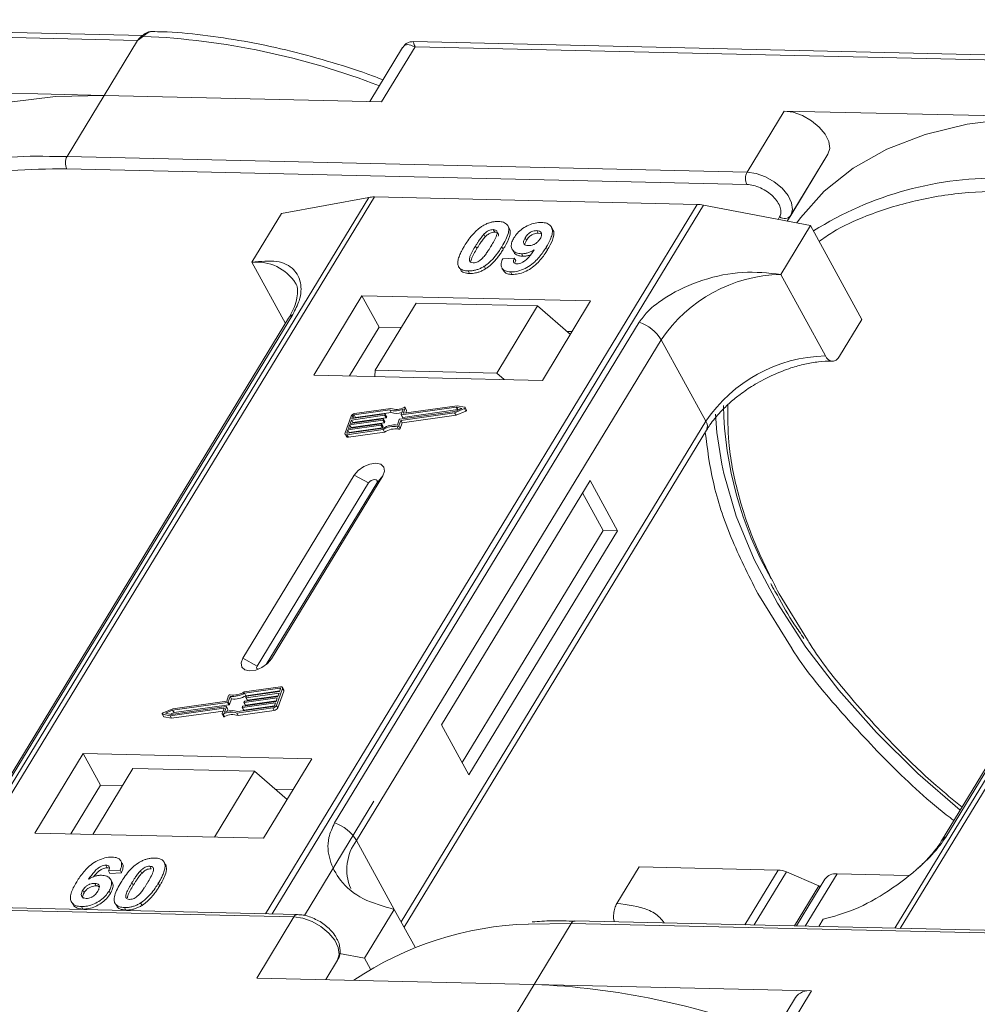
# Model space of a CAD drawing. Header units: millimetres. Extents: x -623 to 852, y 50 to 1083.
# Tile 56 of 72: x 445 to 493, y 850 to 899. Entities that reach past the tile are written whole.
import ezdxf

# ---------------------------------------------------------------- set-up
doc = ezdxf.new("R2010")
doc.units = ezdxf.units.MM

msp = doc.modelspace()

# ---------------------------------------------------------------- linework, layer by layer
at = {"color": 7, "linetype": 'Continuous', "lineweight": 15}
for p, q in [((450.84, 898.542), (416.304, 899.334)), ((416.401, 899.074), (450.584, 898.29)), ((450.584, 898.29), (448.903, 895.528)), ((450.883, 898.5), (450.584, 898.29)), ((463.901, 897.932), (462.252, 895.222)), ((462.847, 895.208), (464.528, 897.97)), ((498.967, 897.438), (464.43, 898.23)), ((464.528, 897.97), (498.711, 897.186)), ((448.903, 895.528), (434.96, 895.848)), ((447.036, 892.459), (448.903, 895.528)), ((448.903, 895.528), (462.847, 895.208)), ((483.086, 894.744), (481.219, 891.675)), ((497.03, 894.424), (483.086, 894.744)), ((447.036, 892.459), (446.148, 892.465)), ((481.219, 891.675), (447.036, 892.459)), ((485.28, 892.568), (483.237, 889.21)), ((483.412, 889.499), (485.28, 892.568)), ((447.022, 891.837), (481.205, 891.052)), ((462.2, 890.403), (440.52, 854.773)), ((440.789, 854.767), (462.485, 890.424)), ((457.822, 889.597), (462.2, 890.403)), ((462.485, 890.424), (478.702, 890.052)), ((478.702, 890.052), (457.005, 854.395)), ((457.338, 854.387), (479.018, 890.017)), ((479.018, 890.017), (484.4, 888.987)), ((457.822, 889.597), (456.328, 887.142)), ((482.85, 889.421), (482.775, 889.298)), ((483.236, 889.21), (483.412, 889.499)), ((469.259, 888.854), (469.19, 888.98)), ((471.446, 888.789), (471.378, 888.915)), ((482.906, 886.532), (484.4, 888.987)), ((484.4, 888.987), (486.986, 884.259)), ((510.326, 889.298), (488.646, 853.669)), ((488.915, 853.662), (510.612, 889.32)), ((467.989, 888.55), (468.058, 888.424)), ((468.461, 888.783), (468.53, 888.657)), ((470.061, 888.374), (470.13, 888.248)), ((470.716, 888.607), (470.647, 888.733)), ((470.716, 888.607), (470.843, 888.582)), ((467.568, 887.959), (467.637, 887.833)), ((468.96, 887.798), (468.891, 887.924)), ((471.183, 887.768), (471.114, 887.894)), ((469.407, 887.794), (469.476, 887.668)), ((469.872, 887.57), (469.941, 887.444)), ((456.328, 887.142), (458.011, 884.067)), ((468.004, 886.94), (468.073, 886.814)), ((468.932, 887.316), (469.516, 887.355)), ((469.516, 887.355), (469.585, 887.229)), ((466.772, 886.843), (466.841, 886.717)), ((467.197, 886.706), (467.266, 886.58)), ((468.896, 886.85), (468.965, 886.724)), ((469.33, 886.657), (469.399, 886.531)), ((485.148, 882.435), (482.906, 886.532)), ((461.859, 885.459), (459.432, 881.47)), ((473.352, 885.196), (461.859, 885.459)), ((461.859, 885.459), (462.722, 883.883)), ((464.582, 885.086), (462.528, 881.71)), ((470.687, 884.945), (464.582, 885.086)), ((468.633, 881.57), (470.687, 884.945)), ((470.687, 884.945), (472.332, 883.518)), ((470.925, 881.206), (473.352, 885.196)), ((443.076, 859.358), (458.389, 884.523)), ((458.175, 884.337), (442.862, 859.171)), ((475.793, 884.124), (460.48, 858.958)), ((485.866, 882.418), (486.986, 884.259)), ((462.722, 883.883), (461.228, 881.428)), ((463.835, 883.858), (462.722, 883.883)), ((472.418, 883.661), (472.161, 883.667)), ((491.203, 858.253), (506.516, 883.419)), ((461.588, 858.081), (476.901, 883.247)), ((479.143, 879.149), (476.901, 883.247)), ((506.301, 883.233), (490.988, 858.067)), ((459.432, 881.47), (470.925, 881.206)), ((462.528, 881.71), (462.504, 881.399)), ((468.633, 881.57), (462.528, 881.71)), ((469.001, 881.25), (468.633, 881.57)), ((461.355, 879.283), (463.015, 879.519)), ((463.252, 879.721), (461.464, 879.467)), ((461.464, 879.467), (461.533, 879.341)), ((463.306, 879.795), (461.489, 879.538)), ((461.533, 879.341), (463.321, 879.594)), ((463.031, 879.504), (463.019, 879.469)), ((463.088, 879.343), (463.019, 879.469)), ((463.1, 879.387), (463.031, 879.513)), ((463.1, 879.378), (463.031, 879.504)), ((463.321, 879.594), (463.252, 879.721)), ((463.765, 879.255), (466.525, 879.647)), ((463.808, 879.194), (466.518, 879.578)), ((463.825, 879.482), (463.923, 879.756)), ((463.825, 879.473), (463.894, 879.347)), ((466.601, 879.859), (463.842, 879.468)), ((463.911, 879.342), (463.842, 879.468)), ((463.877, 879.068), (466.587, 879.452)), ((463.911, 879.342), (466.67, 879.733)), ((463.942, 879.566), (464.034, 879.823)), ((463.95, 879.552), (463.942, 879.566)), ((466.645, 879.933), (463.959, 879.552)), ((464.103, 879.715), (464.034, 879.841)), ((464.034, 879.823), (464.103, 879.697)), ((464.056, 879.565), (464.103, 879.697)), ((466.518, 879.578), (467.009, 879.786)), ((466.587, 879.452), (466.518, 879.578)), ((466.525, 879.647), (466.886, 879.799)), ((466.587, 879.452), (467.078, 879.659)), ((466.886, 879.799), (466.601, 879.859)), ((466.67, 879.733), (466.601, 879.859)), ((467.033, 879.851), (466.645, 879.933)), ((466.67, 879.733), (466.71, 879.725)), ((467.009, 879.786), (467.078, 879.659)), ((467.118, 879.714), (467.049, 879.84)), ((461.314, 879.412), (461.008, 878.561)), ((461.176, 878.786), (462.836, 879.022)), ((461.24, 878.964), (461.176, 878.786)), ((462.9, 879.199), (461.24, 878.964)), ((461.309, 878.838), (461.24, 878.964)), ((461.265, 879.035), (462.926, 879.27)), ((461.329, 879.212), (461.265, 879.035)), ((461.309, 878.838), (462.969, 879.073)), ((462.989, 879.448), (461.329, 879.212)), ((461.398, 879.086), (461.329, 879.212)), ((461.405, 879.425), (461.355, 879.283)), ((461.386, 879.052), (461.398, 879.086)), ((461.398, 879.086), (463.058, 879.322)), ((461.474, 879.3), (461.405, 879.425)), ((462.853, 879.008), (462.84, 878.972)), ((462.909, 878.846), (462.84, 878.972)), ((462.922, 878.891), (462.853, 879.017)), ((462.853, 879.008), (462.922, 878.881)), ((462.969, 879.073), (462.9, 879.199)), ((462.942, 879.256), (462.929, 879.22)), ((462.998, 879.094), (462.929, 879.22)), ((463.011, 879.139), (462.942, 879.265)), ((463.011, 879.13), (462.942, 879.256)), ((463.058, 879.322), (462.989, 879.448)), ((462.998, 879.094), (463.011, 879.13)), ((463.088, 879.343), (463.1, 879.378)), ((463.637, 878.96), (463.736, 879.234)), ((463.71, 878.919), (463.808, 879.194)), ((463.779, 878.793), (463.877, 879.068)), ((463.877, 879.068), (463.808, 879.194)), ((479.143, 879.149), (463.83, 853.984)), ((461.01, 878.506), (461.079, 878.38)), ((461.151, 878.715), (461.1, 878.574)), ((461.1, 878.574), (461.115, 878.545)), ((461.107, 878.474), (462.924, 878.732)), ((461.176, 878.348), (461.107, 878.474)), ((461.133, 878.545), (462.921, 878.798)), ((462.811, 878.951), (461.151, 878.715)), ((461.22, 878.589), (461.151, 878.715)), ((461.176, 878.348), (462.993, 878.605)), ((461.207, 878.555), (461.22, 878.589)), ((461.22, 878.589), (462.88, 878.825)), ((461.297, 878.803), (461.309, 878.838)), ((462.88, 878.825), (462.811, 878.951)), ((462.909, 878.846), (462.922, 878.881)), ((462.993, 878.605), (462.924, 878.732)), ((463.633, 878.878), (463.702, 878.752)), ((463.779, 878.793), (463.71, 878.919)), ((463.973, 853.723), (479.176, 878.708)), ((461.472, 876.444), (455.87, 867.237)), ((462.193, 876.054), (456.59, 866.847)), ((457.05, 866.92), (462.602, 876.044)), ((457.306, 867.204), (462.909, 876.411)), ((461.472, 876.444), (462.193, 876.054)), ((462.909, 876.411), (462.602, 876.044)), ((473.324, 876.172), (465.855, 863.896)), ((474.704, 873.65), (473.324, 876.172)), ((473.985, 873.667), (472.951, 875.558)), ((466.889, 862.004), (473.985, 873.667)), ((467.234, 861.374), (474.704, 873.65)), ((474.704, 873.65), (473.985, 873.667)), ((481.748, 870.499), (483.475, 867.711)), ((484.247, 868.164), (482.825, 870.474)), ((456.59, 866.847), (455.87, 867.237)), ((457.306, 867.204), (457.117, 866.978)), ((457.763, 865.803), (455.946, 865.546)), ((457.737, 865.733), (455.949, 865.479)), ((456.018, 865.353), (457.731, 865.596)), ((457.556, 864.865), (457.862, 865.717)), ((457.719, 865.562), (457.77, 865.704)), ((457.763, 865.685), (457.737, 865.733)), ((457.929, 865.645), (457.86, 865.771)), ((457.862, 865.717), (457.931, 865.591)), ((455.16, 865.358), (455.062, 865.083)), ((455.233, 865.317), (455.134, 865.043)), ((455.203, 864.917), (455.302, 865.191)), ((455.302, 865.191), (455.233, 865.317)), ((457.605, 865.243), (455.944, 865.007)), ((456.018, 865.353), (455.949, 865.479)), ((455.97, 865.078), (457.63, 865.313)), ((456.013, 864.881), (457.553, 865.099)), ((456.017, 865.27), (456.03, 865.305)), ((456.017, 865.26), (456.086, 865.134)), ((457.694, 865.491), (456.033, 865.255)), ((456.102, 865.129), (456.033, 865.255)), ((456.059, 865.326), (457.719, 865.562)), ((456.102, 865.129), (457.642, 865.348)), ((457.541, 865.065), (457.605, 865.243)), ((457.625, 864.739), (457.931, 865.591)), ((457.63, 865.313), (457.694, 865.491)), ((452.352, 864.699), (451.86, 864.492)), ((452.345, 864.63), (451.984, 864.478)), ((452.225, 864.344), (454.911, 864.726)), ((452.269, 864.418), (455.028, 864.809)), ((455.105, 865.022), (452.345, 864.63)), ((452.414, 864.504), (452.345, 864.63)), ((455.062, 865.083), (452.352, 864.699)), ((452.414, 864.504), (455.174, 864.896)), ((454.928, 864.711), (454.836, 864.454)), ((454.924, 864.702), (454.911, 864.726)), ((455.045, 864.795), (454.946, 864.521)), ((455.114, 864.678), (455.045, 864.804)), ((455.114, 864.669), (455.045, 864.795)), ((455.076, 864.564), (455.114, 864.669)), ((455.174, 864.896), (455.105, 865.022)), ((455.203, 864.917), (455.134, 865.043)), ((455.564, 864.482), (457.38, 864.74)), ((455.618, 864.557), (457.406, 864.81)), ((455.633, 864.356), (457.449, 864.613)), ((455.839, 864.773), (455.851, 864.808)), ((455.839, 864.764), (455.908, 864.638)), ((457.515, 864.994), (455.855, 864.759)), ((455.924, 864.632), (455.855, 864.759)), ((455.881, 864.829), (457.541, 865.065)), ((455.924, 864.632), (457.464, 864.851)), ((455.928, 865.021), (455.94, 865.057)), ((455.928, 865.012), (455.997, 864.886)), ((456.013, 864.881), (455.944, 865.007)), ((457.38, 864.74), (457.449, 864.613)), ((457.464, 864.852), (457.515, 864.994)), ((457.625, 864.739), (457.556, 864.865)), ((451.821, 864.437), (451.89, 864.311)), ((451.837, 864.426), (452.225, 864.344)), ((451.906, 864.3), (451.837, 864.426)), ((451.906, 864.3), (452.294, 864.218)), ((451.984, 864.478), (452.269, 864.418)), ((452.294, 864.218), (452.225, 864.344)), ((452.229, 864.426), (452.414, 864.504)), ((452.294, 864.218), (454.883, 864.586)), ((454.836, 864.436), (454.905, 864.31)), ((454.959, 864.306), (454.89, 864.432)), ((455.633, 864.356), (455.564, 864.482)), ((465.855, 863.896), (467.234, 861.374)), ((447.854, 862.442), (445.426, 858.452)), ((459.347, 862.178), (447.854, 862.442)), ((447.854, 862.442), (448.716, 860.866)), ((456.919, 858.188), (459.347, 862.178)), ((450.352, 861.7), (448.335, 858.385)), ((450.352, 861.7), (456.458, 861.56)), ((454.441, 858.245), (456.458, 861.56)), ((456.458, 861.56), (458.102, 860.133)), ((448.716, 860.866), (447.222, 858.411)), ((449.829, 860.84), (448.716, 860.866)), ((458.413, 860.643), (457.489, 860.665)), ((462.46, 860.052), (458.968, 854.313)), ((445.426, 858.452), (456.919, 858.188)), ((461.588, 858.081), (463.485, 854.615)), ((448.99, 856.835), (449.059, 856.709)), ((449.813, 856.923), (449.744, 857.05)), ((451.194, 856.785), (451.263, 856.659)), ((451.874, 857.046), (451.868, 857.057)), ((451.947, 856.926), (452.016, 856.8)), ((474.67, 854.913), (475.791, 856.754)), ((475.791, 856.754), (482.775, 856.594)), ((449.709, 856.584), (449.125, 856.545)), ((449.125, 856.545), (449.194, 856.419)), ((449.194, 856.419), (449.778, 856.458)), ((449.709, 856.584), (449.778, 856.458)), ((450.791, 856.425), (450.722, 856.551)), ((482.775, 856.594), (481.1, 853.842)), ((483.193, 856.496), (481.572, 853.831)), ((483.193, 856.496), (484.824, 855.8)), ((484.136, 853.772), (485.736, 856.402)), ((489.312, 856.319), (485.736, 856.402)), ((448.426, 855.923), (448.495, 855.797)), ((449.303, 855.977), (449.234, 856.103)), ((450.299, 855.958), (450.368, 855.832)), ((451.625, 855.928), (451.694, 855.802)), ((483.598, 853.784), (484.824, 855.8)), ((485.126, 856.142), (483.69, 853.782)), ((484.868, 855.719), (484.824, 855.8)), ((447.827, 855.578), (447.896, 855.452)), ((449.146, 855.537), (449.215, 855.411)), ((424.253, 855.017), (458.436, 854.233)), ((458.619, 854.358), (424.436, 855.142)), ((447.262, 854.987), (447.331, 854.861)), ((447.756, 854.757), (447.825, 854.631)), ((449.449, 854.921), (449.518, 854.795)), ((449.93, 854.707), (449.999, 854.581)), ((450.737, 854.942), (450.806, 854.815)), ((458.436, 854.233), (456.569, 851.164)), ((463.485, 854.615), (461.991, 852.159)), ((463.485, 854.615), (464.527, 852.709)), ((470.22, 853.875), (472.38, 853.913)), ((470.512, 850.844), (472.38, 853.913)), ((472.38, 853.913), (506.563, 853.129)), ((506.746, 853.253), (472.562, 854.038)), ((484.813, 853.757), (485.034, 854.12)), ((460.728, 852.401), (461.991, 852.159)), ((460.63, 852.057), (460.038, 851.084)), ((460.038, 851.084), (460.63, 852.057)), ((461.991, 852.159), (462.29, 851.612)), ((456.569, 851.164), (470.512, 850.844)), ((470.512, 850.844), (468.832, 848.082)), ((484.456, 850.524), (470.512, 850.844)), ((482.775, 847.762), (484.456, 850.524)), ((483.642, 850.178), (481.774, 847.108))]:
    msp.add_line(p, q, dxfattribs=at)
at = {"color": 7, "linetype": 'Continuous', "lineweight": 15, "flags": 128}
for points in [[(450.883, 898.5), (450.867, 898.511), (450.852, 898.518), (450.838, 898.523), (450.827, 898.525), (450.818, 898.525), (450.81, 898.521), (450.805, 898.515), (450.803, 898.506)], [(448.903, 895.528), (446.451, 895.47), (444.153, 895.181), (442.033, 894.665), (440.115, 893.927), (438.419, 892.975), (436.966, 891.819), (435.769, 890.473), (435.59, 890.222)], [(485.28, 892.568), (485.368, 892.859), (485.32, 893.205), (485.138, 893.574), (484.839, 893.935), (484.449, 894.257), (484.001, 894.513), (483.533, 894.68), (483.086, 894.744)], [(497.03, 894.424), (494.578, 894.366), (492.279, 894.077), (490.159, 893.561), (488.241, 892.822), (486.546, 891.87), (485.092, 890.715), (483.896, 889.369), (483.716, 889.118)], [(483.412, 889.499), (483.501, 889.79), (483.452, 890.136), (483.271, 890.505), (482.972, 890.866), (482.582, 891.188), (482.133, 891.444), (481.666, 891.611), (481.219, 891.675)], [(463.015, 879.519), (463.019, 879.519), (463.023, 879.518), (463.026, 879.517), (463.029, 879.516), (463.031, 879.513), (463.032, 879.511), (463.032, 879.507), (463.031, 879.504)], [(463.842, 879.468), (463.837, 879.467), (463.833, 879.468), (463.83, 879.469), (463.827, 879.471), (463.825, 879.473), (463.824, 879.476), (463.824, 879.479), (463.825, 879.482)], [(463.959, 879.552), (463.954, 879.551), (463.95, 879.552), (463.947, 879.553), (463.944, 879.554), (463.942, 879.557), (463.941, 879.56), (463.941, 879.563), (463.942, 879.566)], [(463.98, 879.845), (463.992, 879.85), (464.004, 879.852), (464.015, 879.852), (464.024, 879.85), (464.031, 879.845), (464.035, 879.839), (464.036, 879.831), (464.034, 879.823)], [(467.033, 879.851), (467.042, 879.847), (467.049, 879.841), (467.051, 879.832), (467.049, 879.822), (467.043, 879.812), (467.034, 879.801), (467.023, 879.793), (467.009, 879.786)], [(467.078, 879.659), (467.092, 879.666), (467.103, 879.675), (467.112, 879.686), (467.118, 879.696), (467.12, 879.706), (467.118, 879.714)], [(479.941, 876.998), (479.698, 878.591), (479.634, 879.513)], [(462.836, 879.022), (462.841, 879.022), (462.845, 879.022), (462.848, 879.021), (462.851, 879.019), (462.853, 879.017), (462.854, 879.014), (462.854, 879.011), (462.853, 879.008)], [(462.926, 879.27), (462.93, 879.271), (462.934, 879.27), (462.937, 879.269), (462.94, 879.267), (462.942, 879.265), (462.943, 879.262), (462.943, 879.259), (462.942, 879.256)], [(461.107, 878.474), (461.081, 878.472), (461.058, 878.474), (461.037, 878.481), (461.021, 878.491), (461.01, 878.505), (461.004, 878.521), (461.003, 878.54), (461.008, 878.561)], [(461.1, 878.574), (461.098, 878.567), (461.098, 878.56), (461.1, 878.555), (461.104, 878.55), (461.11, 878.547), (461.116, 878.545), (461.124, 878.544), (461.133, 878.545)], [(462.909, 876.411), (462.997, 876.647), (462.962, 876.85), (462.81, 876.988), (462.564, 877.041), (462.26, 877.001), (461.946, 876.873), (461.67, 876.677), (461.472, 876.444)], [(491.92, 859.597), (489.793, 861.448), (487.711, 863.502), (485.83, 865.627), (484.169, 867.801), (482.746, 870), (481.577, 872.202), (480.673, 874.383), (480.045, 876.52), (479.941, 876.998)], [(462.602, 876.044), (462.627, 876.112), (462.617, 876.169), (462.574, 876.209), (462.504, 876.224), (462.417, 876.212), (462.328, 876.176), (462.249, 876.12), (462.193, 876.054)], [(455.87, 867.237), (455.781, 867.001), (455.816, 866.798), (455.968, 866.66), (456.215, 866.607), (456.518, 866.647), (456.832, 866.775), (457.109, 866.97), (457.306, 867.204)], [(456.59, 866.847), (456.565, 866.78), (456.575, 866.722), (456.618, 866.682), (456.623, 866.68)], [(457.77, 865.704), (457.772, 865.71), (457.772, 865.717), (457.77, 865.722), (457.766, 865.727), (457.76, 865.73), (457.754, 865.732), (457.746, 865.733), (457.737, 865.733)], [(457.763, 865.803), (457.789, 865.805), (457.812, 865.803), (457.832, 865.796), (457.849, 865.786), (457.86, 865.772), (457.866, 865.756), (457.867, 865.737), (457.862, 865.717)], [(456.033, 865.255), (456.029, 865.255), (456.025, 865.255), (456.022, 865.256), (456.019, 865.258), (456.017, 865.26), (456.016, 865.263), (456.016, 865.266), (456.017, 865.27)], [(454.911, 864.726), (454.916, 864.726), (454.92, 864.725), (454.923, 864.724), (454.926, 864.723), (454.927, 864.72), (454.928, 864.718), (454.929, 864.714), (454.928, 864.711)], [(455.028, 864.809), (455.033, 864.81), (455.037, 864.809), (455.04, 864.808), (455.043, 864.807), (455.045, 864.804), (455.046, 864.801), (455.046, 864.798), (455.045, 864.795)], [(455.855, 864.759), (455.851, 864.758), (455.847, 864.759), (455.843, 864.76), (455.841, 864.761), (455.839, 864.764), (455.838, 864.766), (455.838, 864.77), (455.839, 864.773)], [(455.944, 865.007), (455.94, 865.007), (455.936, 865.007), (455.933, 865.008), (455.93, 865.01), (455.928, 865.012), (455.927, 865.015), (455.927, 865.018), (455.928, 865.021)], [(451.837, 864.426), (451.828, 864.43), (451.821, 864.436), (451.819, 864.445), (451.821, 864.455), (451.826, 864.465), (451.835, 864.476), (451.847, 864.485), (451.86, 864.492)], [(454.89, 864.432), (454.878, 864.427), (454.866, 864.425), (454.855, 864.425), (454.846, 864.427), (454.839, 864.432), (454.835, 864.438), (454.834, 864.446), (454.836, 864.454)], [(454.905, 864.31), (454.908, 864.306), (454.915, 864.301), (454.924, 864.299), (454.935, 864.299), (454.947, 864.301), (454.959, 864.306)], [(458.436, 854.233), (458.883, 854.169), (459.351, 854.002), (459.799, 853.747), (460.189, 853.424), (460.488, 853.063), (460.67, 852.694), (460.718, 852.349), (460.63, 852.057)]]:
    msp.add_lwpolyline(points, dxfattribs=at)
at = {"color": 7, "linetype": 'Continuous', "lineweight": 15}
for centre, radius, start, end in [((449.188, 860.932), 37.606, 68.8867, 87.4164), ((445.6, 875.288), 17.186, 88.173, 122.2769), ((447.629, 892.134), 0.676, 151.2883, 206.0774), ((481.812, 891.35), 0.676, 151.2883, 206.0774), ((493.727, 874.183), 17.186, 88.173, 122.2769), ((462.445, 889.02), 1.404, 88.3644, 100.0749), ((478.65, 888.129), 1.923, 78.9596, 88.4511), ((483.091, 889.747), 0.406, 233.4992, 322.3259), ((456.569, 884.834), 2.32, 32.7281, 95.9449), ((483.074, 879.095), 7.439, 91.2925, 146.0732), ((458.587, 884.08), 0.486, 114.0472, 148.0355), ((475.151, 882.175), 2.052, 31.4947, 71.765), ((485.315, 874.997), 7.439, 91.2925, 146.0732), ((461.519, 879.311), 0.229, 97.4207, 153.8527), ((461.474, 879.391), 0.0762, 97.4207, 153.8527), ((462.984, 879.485), 0.0381, 277.4207, 333.8527), ((463.543, 880.58), 0.907, 251.2927, 294.8085), ((463.588, 880.564), 0.819, 249.8549, 298.6145), ((463.603, 880.397), 0.85, 250.6487, 287.8017), ((464.084, 879.705), 0.0214, 336.1246, 26.8104), ((498.845, 880.428), 18.828, 181.473, 209.2705), ((461.543, 879.264), 0.0769, 97.5763, 152.4403), ((462.806, 878.989), 0.0381, 277.4207, 333.8527), ((462.895, 879.237), 0.0381, 277.4207, 333.8527), ((463.524, 877.792), 1.173, 84.4424, 120.9301), ((462.964, 879.111), 0.0381, 277.4207, 333.8527), ((463.001, 879.134), 0.011, 336.9348, 26.0002), ((463.053, 879.359), 0.0381, 277.4207, 333.8527), ((463.09, 879.382), 0.011, 336.9348, 26.0002), ((463.77, 879.217), 0.0381, 97.4207, 153.8527), ((463.906, 879.356), 0.0149, 216.6597, 287.1115), ((478.801, 878.902), 0.422, 332.7392, 35.9387), ((462.875, 878.863), 0.0381, 277.4207, 333.8527), ((462.912, 878.886), 0.011, 336.9348, 26.0002), ((463.466, 877.894), 0.998, 80.3986, 122.9491), ((463.535, 877.768), 0.998, 80.3986, 122.9491), ((463.643, 878.951), 0.0736, 261.7629, 334.647), ((463.712, 878.825), 0.0736, 261.7629, 334.647), ((461.15, 878.433), 0.0892, 216.6597, 287.1115), ((457.87, 865.616), 0.0661, 336.9348, 26.0002), ((455.227, 865.326), 0.0736, 81.7629, 154.647), ((455.346, 866.485), 1.173, 264.4424, 300.9301), ((455.404, 866.383), 0.998, 260.3986, 302.9491), ((455.415, 866.359), 1.173, 264.4424, 300.9301), ((456.064, 865.288), 0.0381, 97.4207, 153.8527), ((456.098, 865.143), 0.0149, 216.6597, 287.1115), ((455.327, 863.697), 0.907, 71.2927, 114.8085), ((455.1, 865.06), 0.0381, 277.4207, 333.8527), ((455.104, 864.673), 0.011, 336.9348, 26.0002), ((455.169, 864.934), 0.0381, 277.4207, 333.8527), ((455.886, 864.792), 0.0381, 97.4207, 153.8527), ((455.92, 864.647), 0.0149, 216.6597, 287.1115), ((455.975, 865.04), 0.0381, 97.4207, 153.8527), ((456.009, 864.895), 0.0149, 216.6597, 287.1115), ((457.351, 864.966), 0.229, 277.4207, 333.8527), ((457.396, 864.886), 0.0762, 277.4207, 333.8527), ((457.42, 864.84), 0.229, 277.4207, 333.8527), ((451.909, 864.321), 0.0212, 210.2186, 262.8226), ((455.282, 863.713), 0.819, 69.8549, 118.6145), ((455.351, 863.587), 0.819, 69.8549, 118.6145), ((459.838, 857.009), 2.052, 31.4947, 71.765), ((491.401, 857.81), 0.486, 114.0436, 148.1804), ((463.534, 856.618), 2.434, 143.0587, 202.974), ((482.725, 855.441), 1.154, 66.0507, 87.522), ((485.656, 855.742), 0.664, 83.0653, 142.99), ((458.628, 854.147), 0.21, 92.0598, 156.0028), ((470.689, 837.409), 16.472, 91.6287, 124.0831), ((472.579, 853.817), 0.221, 94.3757, 154.3004), ((468.936, 812.988), 37.889, 68.9709, 87.6149), ((484.34, 849.667), 0.865, 82.2958, 143.7595)]:
    msp.add_arc(centre, radius, start, end, dxfattribs=at)
for points, knots in [([(451.339, 898.744), (451.335, 898.745), (451.295, 898.757), (451.214, 898.733), (451.101, 898.685), (450.991, 898.603), (450.917, 898.533), (450.883, 898.5)], [0, 0, 0, 0, 0.0330436, 0.2854264, 0.5318753, 0.785768, 1, 1, 1, 1]), ([(450.817, 898.524), (450.804, 898.515), (450.779, 898.497), (450.753, 898.477), (450.741, 898.468)], [0, 0, 0, 0, 0.518796, 1, 1, 1, 1]), ([(451.298, 898.743), (451.254, 898.74), (451.16, 898.734), (450.991, 898.661), (450.879, 898.574), (450.81, 898.521)], [0, 0, 0, 0, 0.249637, 0.538323, 1, 1, 1, 1]), ([(462.915, 896.312), (462.661, 896.41), (461.726, 896.767), (460.092, 897.279), (458.016, 897.838), (455.923, 898.276), (453.848, 898.575), (452.312, 898.727), (451.496, 898.733), (451.338, 898.734)], [0, 0, 0, 0, 0.0642572, 0.235538, 0.4114542, 0.5906981, 0.772379, 0.9558843, 1, 1, 1, 1]), ([(464.528, 897.97), (464.388, 898.027), (464.171, 898.114), (463.976, 898.046), (463.906, 897.933), (463.873, 897.881)], [0, 0, 0, 0, 0.498413, 0.772928, 1, 1, 1, 1]), ([(464.428, 898.23), (464.364, 898.226), (464.255, 898.22), (464.071, 898.134), (463.987, 898.038), (463.941, 897.986)], [0, 0, 0, 0, 0.389383, 0.666862, 1, 1, 1, 1]), ([(464.43, 898.224), (464.429, 898.226), (464.428, 898.25), (464.451, 898.167), (464.502, 898.036), (464.528, 897.97)], [0, 0, 0, 0, 0.044603, 0.521109, 1, 1, 1, 1]), ([(436.711, 889.292), (436.934, 889.45), (437.642, 889.955), (439.231, 890.678), (441.487, 891.384), (444.151, 891.813), (446.074, 891.829), (447.022, 891.837)], [0, 0, 0, 0, 0.088375, 0.281114, 0.527622, 0.767417, 1, 1, 1, 1]), ([(481.205, 891.052), (481.312, 891.043), (481.532, 891.022), (481.894, 890.89), (482.236, 890.695), (482.53, 890.451), (482.757, 890.178), (482.896, 889.896), (482.938, 889.628), (482.879, 889.489), (482.85, 889.421)], [0, 0, 0, 0, 0.1222496, 0.25, 0.3777504, 0.5, 0.6222496, 0.75, 0.8777504, 1, 1, 1, 1]), ([(484.837, 888.187), (485.06, 888.346), (485.769, 888.85), (487.357, 889.574), (489.614, 890.279), (492.278, 890.709), (494.201, 890.725), (495.148, 890.733)], [0, 0, 0, 0, 0.088375, 0.281114, 0.527622, 0.767417, 1, 1, 1, 1]), ([(467.015, 887.972), (467.066, 888.054), (467.183, 888.24), (467.433, 888.563), (467.691, 888.82), (467.883, 888.945), (467.904, 888.958)], [0, 0, 0, 0, 0.236731, 0.537555, 0.949668, 1, 1, 1, 1]), ([(467.904, 888.958), (467.954, 888.988), (468.057, 889.049), (468.221, 889.118), (468.388, 889.165), (468.524, 889.186), (468.631, 889.193), (468.684, 889.193), (468.71, 889.193)], [0, 0, 0, 0, 0.193776, 0.3936, 0.587864, 0.788908, 0.894169, 1, 1, 1, 1]), ([(468.71, 889.193), (468.804, 889.184), (468.991, 889.167), (469.17, 889.04), (469.256, 888.855), (469.212, 888.482), (469.027, 888.161), (468.891, 887.924)], [0, 0, 0, 0, 0.147566, 0.296688, 0.431278, 0.580404, 1, 1, 1, 1]), ([(469.494, 888.363), (469.55, 888.445), (469.662, 888.611), (469.923, 888.841), (470.235, 889.018), (470.574, 889.131), (470.778, 889.139), (470.885, 889.143)], [0, 0, 0, 0, 0.197927, 0.397728, 0.597413, 0.790584, 1, 1, 1, 1]), ([(470.885, 889.143), (470.978, 889.134), (471.165, 889.117), (471.348, 888.986), (471.444, 888.794), (471.416, 888.462), (471.265, 888.149), (471.135, 887.931), (471.114, 887.894)], [0, 0, 0, 0, 0.148288, 0.297745, 0.443713, 0.607791, 0.934708, 1, 1, 1, 1]), ([(467.568, 887.959), (467.593, 888), (467.643, 888.082), (467.715, 888.193), (467.782, 888.291), (467.845, 888.378), (467.912, 888.465), (467.963, 888.522), (467.989, 888.55)], [0, 0, 0, 0, 0.205942, 0.411959, 0.558149, 0.704502, 0.851801, 1, 1, 1, 1]), ([(467.637, 887.833), (467.662, 887.874), (467.712, 887.956), (467.784, 888.067), (467.851, 888.165), (467.914, 888.252), (467.981, 888.339), (468.032, 888.396), (468.058, 888.424)], [0, 0, 0, 0, 0.2059417, 0.4119594, 0.558149, 0.7045024, 0.8518015, 1, 1, 1, 1]), ([(467.989, 888.55), (468.032, 888.592), (468.101, 888.66), (468.226, 888.736), (468.34, 888.774), (468.417, 888.783), (468.457, 888.783), (468.461, 888.783)], [0, 0, 0, 0, 0.334804, 0.542561, 0.750382, 0.970721, 1, 1, 1, 1]), ([(468.058, 888.424), (468.101, 888.466), (468.17, 888.534), (468.295, 888.61), (468.409, 888.648), (468.486, 888.657), (468.526, 888.657), (468.53, 888.657)], [0, 0, 0, 0, 0.334804, 0.542561, 0.750382, 0.970721, 1, 1, 1, 1]), ([(468.461, 888.783), (468.5, 888.779), (468.57, 888.771), (468.636, 888.722), (468.662, 888.63), (468.628, 888.46), (468.506, 888.218), (468.396, 888.034), (468.341, 887.941)], [0, 0, 0, 0, 0.104614, 0.188814, 0.273512, 0.444127, 0.719481, 1, 1, 1, 1]), ([(468.53, 888.657), (468.569, 888.653), (468.639, 888.645), (468.704, 888.596), (468.727, 888.528), (468.715, 888.475), (468.709, 888.448)], [0, 0, 0, 0, 0.293658, 0.530016, 0.767769, 1, 1, 1, 1]), ([(468.96, 887.798), (469.008, 887.88), (469.158, 888.135), (469.303, 888.473), (469.326, 888.75), (469.264, 888.826), (469.247, 888.847)], [0, 0, 0, 0, 0.220552, 0.687786, 0.91457, 1, 1, 1, 1]), ([(469.872, 887.57), (469.78, 887.58), (469.593, 887.6), (469.422, 887.738), (469.344, 887.93), (469.377, 888.15), (469.459, 888.299), (469.494, 888.363)], [0, 0, 0, 0, 0.210189, 0.421773, 0.623603, 0.837034, 1, 1, 1, 1]), ([(470.215, 887.977), (470.168, 887.982), (470.082, 887.991), (470, 888.051), (469.969, 888.133), (469.989, 888.245), (470.034, 888.326), (470.061, 888.374)], [0, 0, 0, 0, 0.213937, 0.398075, 0.583091, 0.751666, 1, 1, 1, 1]), ([(470.061, 888.374), (470.096, 888.427), (470.153, 888.512), (470.273, 888.621), (470.392, 888.685), (470.522, 888.728), (470.602, 888.731), (470.647, 888.733)], [0, 0, 0, 0, 0.2913202, 0.4655393, 0.6416315, 0.798664, 1, 1, 1, 1]), ([(470.13, 888.248), (470.165, 888.301), (470.222, 888.386), (470.342, 888.495), (470.461, 888.559), (470.591, 888.602), (470.671, 888.605), (470.716, 888.607)], [0, 0, 0, 0, 0.29132, 0.465539, 0.641632, 0.798664, 1, 1, 1, 1]), ([(470.647, 888.733), (470.693, 888.728), (470.786, 888.717), (470.867, 888.642), (470.9, 888.543), (470.873, 888.43), (470.832, 888.356), (470.813, 888.322)], [0, 0, 0, 0, 0.207955, 0.420406, 0.62732, 0.827707, 1, 1, 1, 1]), ([(471.183, 887.768), (471.231, 887.85), (471.376, 888.097), (471.504, 888.431), (471.512, 888.695), (471.449, 888.767), (471.436, 888.782)], [0, 0, 0, 0, 0.2271221, 0.6848597, 0.9348975, 1, 1, 1, 1]), ([(466.693, 886.973), (466.685, 887.007), (466.669, 887.076), (466.68, 887.223), (466.73, 887.413), (466.82, 887.621), (466.918, 887.808), (466.983, 887.917), (467.015, 887.972)], [0, 0, 0, 0, 0.1184406, 0.2393457, 0.4595932, 0.6849248, 0.8422399, 1, 1, 1, 1]), ([(467.446, 887.115), (467.4, 887.121), (467.326, 887.131), (467.267, 887.187), (467.249, 887.283), (467.285, 887.453), (467.41, 887.693), (467.515, 887.87), (467.568, 887.959)], [0, 0, 0, 0, 0.1253702, 0.2022903, 0.2791788, 0.4647576, 0.7305818, 1, 1, 1, 1]), ([(468.341, 887.941), (468.316, 887.901), (468.265, 887.819), (468.194, 887.708), (468.126, 887.609), (468.063, 887.521), (467.996, 887.434), (467.944, 887.377), (467.918, 887.349)], [0, 0, 0, 0, 0.20527, 0.410616, 0.55715, 0.703844, 0.851471, 1, 1, 1, 1]), ([(468.891, 887.924), (468.839, 887.842), (468.722, 887.656), (468.478, 887.339), (468.221, 887.083), (468.032, 886.959), (468.004, 886.94)], [0, 0, 0, 0, 0.237281, 0.538591, 0.932677, 1, 1, 1, 1]), ([(471.114, 887.894), (471.062, 887.813), (470.906, 887.566), (470.633, 887.227), (470.243, 886.919), (469.881, 886.739), (469.564, 886.661), (469.392, 886.658), (469.33, 886.657)], [0, 0, 0, 0, 0.142337, 0.429127, 0.589943, 0.751205, 0.909895, 1, 1, 1, 1]), ([(470.048, 888.027), (470.05, 888.053), (470.058, 888.123), (470.102, 888.2), (470.13, 888.248)], [0, 0, 0, 0, 0.366323, 1, 1, 1, 1]), ([(470.813, 888.322), (470.78, 888.273), (470.725, 888.191), (470.6, 888.089), (470.473, 888.024), (470.338, 887.981), (470.256, 887.979), (470.215, 887.977)], [0, 0, 0, 0, 0.2673945, 0.4472142, 0.6271221, 0.8130653, 1, 1, 1, 1]), ([(467.339, 887.201), (467.343, 887.234), (467.358, 887.35), (467.482, 887.567), (467.585, 887.744), (467.637, 887.833)], [0, 0, 0, 0, 0.166989, 0.580698, 1, 1, 1, 1]), ([(468.073, 886.814), (468.121, 886.847), (468.219, 886.913), (468.382, 887.052), (468.555, 887.23), (468.715, 887.431), (468.849, 887.621), (468.923, 887.739), (468.96, 887.798)], [0, 0, 0, 0, 0.118595, 0.239509, 0.447458, 0.659935, 0.829685, 1, 1, 1, 1]), ([(469.399, 886.531), (469.5, 886.535), (469.702, 886.542), (470.037, 886.652), (470.367, 886.83), (470.744, 887.144), (470.997, 887.473), (471.145, 887.708), (471.183, 887.768)], [0, 0, 0, 0, 0.14324, 0.28761, 0.430449, 0.591135, 0.89544, 1, 1, 1, 1]), ([(469.488, 887.675), (469.501, 887.645), (469.543, 887.55), (469.704, 887.465), (469.871, 887.45), (469.941, 887.444)], [0, 0, 0, 0, 0.20752, 0.66568, 1, 1, 1, 1]), ([(469.65, 887.065), (469.691, 887.067), (469.773, 887.072), (469.919, 887.13), (470.083, 887.232), (470.297, 887.452), (470.427, 887.637), (470.517, 887.764)], [0, 0, 0, 0, 0.112015, 0.224355, 0.367768, 0.565827, 1, 1, 1, 1]), ([(470.517, 887.764), (470.465, 887.735), (470.361, 887.676), (470.222, 887.624), (470.112, 887.594), (470.031, 887.579), (469.95, 887.571), (469.898, 887.57), (469.872, 887.57)], [0, 0, 0, 0, 0.243491, 0.496266, 0.61821, 0.741704, 0.870158, 1, 1, 1, 1]), ([(469.941, 887.444), (469.991, 887.445), (470.091, 887.447), (470.224, 887.477), (470.302, 887.504), (470.324, 887.511)], [0, 0, 0, 0, 0.409454, 0.83528, 1, 1, 1, 1]), ([(458.389, 884.523), (458.507, 884.758), (458.808, 885.358), (458.821, 886.153), (458.465, 886.857), (457.651, 887.273), (456.768, 887.185), (456.328, 887.142)], [0, 0, 0, 0, 0.125713, 0.321276, 0.524466, 0.763484, 1, 1, 1, 1]), ([(467.197, 886.706), (467.15, 886.708), (467.055, 886.713), (466.929, 886.744), (466.821, 886.795), (466.754, 886.857), (466.714, 886.919), (466.7, 886.955), (466.693, 886.973)], [0, 0, 0, 0, 0.192635, 0.388697, 0.582015, 0.783044, 0.890959, 1, 1, 1, 1]), ([(468.004, 886.94), (467.953, 886.91), (467.85, 886.849), (467.686, 886.781), (467.519, 886.733), (467.384, 886.713), (467.276, 886.706), (467.224, 886.706), (467.197, 886.706)], [0, 0, 0, 0, 0.193769, 0.393564, 0.587886, 0.789131, 0.894283, 1, 1, 1, 1]), ([(467.918, 887.349), (467.875, 887.307), (467.806, 887.239), (467.682, 887.164), (467.57, 887.125), (467.492, 887.116), (467.452, 887.115), (467.446, 887.115)], [0, 0, 0, 0, 0.333678, 0.540413, 0.747264, 0.961209, 1, 1, 1, 1]), ([(469.33, 886.657), (469.237, 886.666), (469.068, 886.683), (468.91, 886.799), (468.841, 886.975), (468.87, 887.16), (468.918, 887.283), (468.932, 887.316)], [0, 0, 0, 0, 0.2427882, 0.4388655, 0.6348012, 0.9009361, 1, 1, 1, 1]), ([(469.516, 887.355), (469.495, 887.306), (469.464, 887.23), (469.475, 887.14), (469.521, 887.091), (469.586, 887.069), (469.632, 887.066), (469.65, 887.065)], [0, 0, 0, 0, 0.3447142, 0.5290593, 0.7142089, 0.8921959, 1, 1, 1, 1]), ([(469.545, 887.088), (469.548, 887.114), (469.552, 887.159), (469.575, 887.208), (469.585, 887.229)], [0, 0, 0, 0, 0.569737, 1, 1, 1, 1]), ([(466.845, 886.719), (466.857, 886.706), (466.893, 886.666), (466.984, 886.623), (467.089, 886.595), (467.187, 886.583), (467.24, 886.581), (467.266, 886.58)], [0, 0, 0, 0, 0.143925, 0.415852, 0.697483, 0.848301, 1, 1, 1, 1]), ([(467.266, 886.58), (467.315, 886.58), (467.413, 886.581), (467.572, 886.604), (467.738, 886.649), (467.878, 886.706), (467.99, 886.764), (468.045, 886.797), (468.073, 886.814)], [0, 0, 0, 0, 0.193594, 0.390501, 0.584817, 0.78683, 0.892868, 1, 1, 1, 1]), ([(468.968, 886.726), (469.004, 886.679), (469.073, 886.586), (469.247, 886.539), (469.361, 886.533), (469.399, 886.531)], [0, 0, 0, 0, 0.4158523, 0.8021376, 1, 1, 1, 1]), ([(482.906, 886.532), (482.275, 886.6), (481.014, 886.737), (478.968, 886.313), (477.334, 885.563), (476.271, 884.777), (475.922, 884.301), (475.793, 884.124)], [0, 0, 0, 0, 0.249096, 0.498243, 0.745205, 0.90541, 1, 1, 1, 1]), ([(458.512, 886.086), (458.524, 886.071), (458.593, 885.978), (458.629, 885.774), (458.612, 885.369), (458.478, 884.888), (458.272, 884.517), (458.172, 884.336)], [0, 0, 0, 0, 0.054359, 0.333223, 0.559722, 0.78604, 1, 1, 1, 1]), ([(485.866, 882.418), (485.82, 882.356), (485.728, 882.232), (485.557, 882.157), (485.385, 882.178), (485.243, 882.282), (485.175, 882.391), (485.148, 882.435)], [0, 0, 0, 0, 0.2146939, 0.4293877, 0.6440816, 0.8587754, 1, 1, 1, 1]), ([(481.931, 881.184), (482.281, 881.359), (482.773, 881.606), (483.511, 881.865), (484.125, 882.035), (484.808, 882.144), (485.275, 882.186), (485.483, 882.167), (485.498, 882.166)], [0, 0, 0, 0, 0.288391, 0.40474, 0.594322, 0.785544, 0.984773, 1, 1, 1, 1]), ([(479.192, 878.711), (479.241, 878.796), (479.411, 879.095), (479.819, 879.574), (480.346, 880.087), (480.9, 880.536), (481.427, 880.898), (481.796, 881.107), (481.931, 881.184)], [0, 0, 0, 0, 0.097286, 0.340622, 0.525469, 0.686972, 0.885597, 1, 1, 1, 1]), ([(482.825, 870.474), (482.396, 871.319), (481.525, 873.035), (480.691, 875.594), (480.244, 877.934), (480.246, 879.354), (480.246, 879.975)], [0, 0, 0, 0, 0.255322, 0.518562, 0.789217, 1, 1, 1, 1]), ([(479.11, 878.599), (479.217, 877.768), (479.439, 876.054), (480.327, 873.322), (481.276, 871.436), (481.748, 870.499)], [0, 0, 0, 0, 0.321295, 0.662487, 1, 1, 1, 1]), ([(482.403, 871.002), (482.433, 870.938), (482.526, 870.739), (482.65, 870.538), (482.735, 870.401)], [0, 0, 0, 0, 0.317467, 1, 1, 1, 1]), ([(482.735, 870.401), (483.008, 869.905), (483.407, 869.18), (483.911, 868.462), (484.069, 868.237)], [0, 0, 0, 0, 0.685846, 1, 1, 1, 1]), ([(492.016, 859.756), (491.578, 860.115), (490.399, 861.084), (488.459, 862.95), (486.326, 865.321), (484.871, 867.143), (484.293, 868.089), (484.247, 868.164)], [0, 0, 0, 0, 0.139905, 0.376826, 0.679842, 0.974606, 1, 1, 1, 1]), ([(483.475, 867.711), (483.478, 867.706), (484.076, 866.741), (485.646, 864.821), (488.225, 862.036), (490.266, 860.101), (491.478, 859.179), (491.606, 859.082)], [0, 0, 0, 0, 0.001708, 0.316913, 0.637904, 0.961869, 1, 1, 1, 1]), ([(460.48, 858.958), (460.369, 858.712), (460.084, 858.082), (460.193, 857.065), (460.751, 855.99), (461.841, 855.071), (462.939, 854.766), (463.485, 854.615)], [0, 0, 0, 0, 0.125713, 0.321276, 0.524466, 0.763484, 1, 1, 1, 1]), ([(485.034, 854.12), (485.552, 854.257), (486.589, 854.531), (488.336, 855.501), (489.773, 856.611), (490.738, 857.576), (491.077, 858.07), (491.203, 858.253)], [0, 0, 0, 0, 0.249096, 0.498243, 0.745205, 0.90541, 1, 1, 1, 1]), ([(490.986, 858.066), (490.983, 858.06), (490.889, 857.876), (490.574, 857.474), (490.173, 857.015), (489.88, 856.76), (489.802, 856.692)], [0, 0, 0, 0, 0.014876, 0.423831, 0.846052, 1, 1, 1, 1]), ([(447.527, 856.006), (447.578, 856.087), (447.735, 856.334), (448.007, 856.673), (448.397, 856.981), (448.759, 857.161), (449.076, 857.239), (449.248, 857.242), (449.31, 857.243)], [0, 0, 0, 0, 0.142337, 0.429127, 0.589943, 0.751205, 0.909895, 1, 1, 1, 1]), ([(449.31, 857.243), (449.404, 857.234), (449.573, 857.218), (449.729, 857.1), (449.799, 856.926), (449.771, 856.742), (449.723, 856.619), (449.709, 856.584)], [0, 0, 0, 0, 0.2426908, 0.4390024, 0.635006, 0.8950587, 1, 1, 1, 1]), ([(450.636, 856.96), (450.687, 856.99), (450.79, 857.051), (450.954, 857.119), (451.121, 857.167), (451.257, 857.187), (451.364, 857.194), (451.417, 857.194), (451.443, 857.194)], [0, 0, 0, 0, 0.193776, 0.3936, 0.587864, 0.788908, 0.894169, 1, 1, 1, 1]), ([(451.443, 857.194), (451.49, 857.191), (451.585, 857.186), (451.711, 857.156), (451.819, 857.105), (451.886, 857.042), (451.926, 856.98), (451.94, 856.945), (451.947, 856.926)], [0, 0, 0, 0, 0.192627, 0.388684, 0.582013, 0.783201, 0.891038, 1, 1, 1, 1]), ([(448.99, 856.835), (448.949, 856.833), (448.868, 856.828), (448.721, 856.769), (448.555, 856.666), (448.342, 856.445), (448.212, 856.261), (448.124, 856.136)], [0, 0, 0, 0, 0.112049, 0.22438, 0.370115, 0.570276, 1, 1, 1, 1]), ([(448.37, 856.254), (448.37, 856.254), (448.426, 856.331), (448.529, 856.451), (448.706, 856.597), (448.857, 856.675), (448.979, 856.707), (449.037, 856.709), (449.059, 856.709)], [0, 0, 0, 0, 0.000071, 0.368569, 0.571075, 0.774891, 0.911654, 1, 1, 1, 1]), ([(449.125, 856.545), (449.145, 856.593), (449.176, 856.668), (449.165, 856.758), (449.12, 856.809), (449.054, 856.831), (449.008, 856.834), (448.99, 856.835)], [0, 0, 0, 0, 0.33384, 0.524547, 0.716372, 0.891824, 1, 1, 1, 1]), ([(449.059, 856.709), (449.098, 856.708), (449.142, 856.706), (449.166, 856.687), (449.169, 856.685)], [0, 0, 0, 0, 0.900108, 1, 1, 1, 1]), ([(449.75, 855.976), (449.801, 856.058), (449.918, 856.244), (450.167, 856.566), (450.425, 856.822), (450.615, 856.946), (450.636, 856.96)], [0, 0, 0, 0, 0.237381, 0.538918, 0.949082, 1, 1, 1, 1]), ([(449.778, 856.458), (449.805, 856.538), (449.86, 856.698), (449.867, 856.865), (449.813, 856.918), (449.81, 856.921)], [0, 0, 0, 0, 0.4817849, 0.9693075, 1, 1, 1, 1]), ([(450.722, 856.551), (450.765, 856.593), (450.834, 856.661), (450.959, 856.737), (451.073, 856.776), (451.15, 856.784), (451.19, 856.785), (451.194, 856.785)], [0, 0, 0, 0, 0.334804, 0.542561, 0.750382, 0.970721, 1, 1, 1, 1]), ([(451.194, 856.785), (451.233, 856.78), (451.302, 856.772), (451.367, 856.724), (451.393, 856.636), (451.364, 856.468), (451.242, 856.224), (451.13, 856.036), (451.073, 855.941)], [0, 0, 0, 0, 0.105646, 0.186221, 0.267042, 0.431541, 0.712708, 1, 1, 1, 1]), ([(451.947, 856.926), (451.955, 856.893), (451.971, 856.824), (451.96, 856.68), (451.914, 856.497), (451.827, 856.293), (451.729, 856.103), (451.66, 855.986), (451.625, 855.928)], [0, 0, 0, 0, 0.118432, 0.239329, 0.449434, 0.664178, 0.83182, 1, 1, 1, 1]), ([(451.694, 855.802), (451.743, 855.884), (451.85, 856.067), (451.986, 856.368), (452.054, 856.63), (452.024, 856.765), (452.016, 856.8)], [0, 0, 0, 0, 0.2367747, 0.5279276, 0.8783337, 1, 1, 1, 1]), ([(452.016, 856.8), (452.004, 856.833), (451.986, 856.881), (451.947, 856.916), (451.934, 856.928)], [0, 0, 0, 0, 0.667997, 1, 1, 1, 1]), ([(448.124, 856.136), (448.175, 856.165), (448.28, 856.224), (448.418, 856.277), (448.528, 856.306), (448.61, 856.321), (448.69, 856.329), (448.742, 856.33), (448.768, 856.33)], [0, 0, 0, 0, 0.243654, 0.49576, 0.617892, 0.741503, 0.870025, 1, 1, 1, 1]), ([(448.768, 856.33), (448.861, 856.32), (449.047, 856.3), (449.217, 856.162), (449.295, 855.973), (449.265, 855.754), (449.183, 855.604), (449.146, 855.537)], [0, 0, 0, 0, 0.210216, 0.421975, 0.620016, 0.831037, 1, 1, 1, 1]), ([(450.299, 855.958), (450.325, 855.999), (450.375, 856.081), (450.447, 856.192), (450.514, 856.291), (450.578, 856.378), (450.644, 856.466), (450.696, 856.523), (450.722, 856.551)], [0, 0, 0, 0, 0.20527, 0.410616, 0.557148, 0.703844, 0.851475, 1, 1, 1, 1]), ([(450.368, 855.832), (450.393, 855.873), (450.444, 855.955), (450.516, 856.066), (450.583, 856.165), (450.647, 856.252), (450.713, 856.34), (450.765, 856.397), (450.791, 856.425)], [0, 0, 0, 0, 0.20527, 0.410616, 0.557148, 0.703844, 0.851475, 1, 1, 1, 1]), ([(450.791, 856.425), (450.834, 856.467), (450.903, 856.535), (451.028, 856.611), (451.142, 856.649), (451.219, 856.658), (451.259, 856.659), (451.263, 856.659)], [0, 0, 0, 0, 0.334804, 0.542561, 0.750382, 0.970721, 1, 1, 1, 1]), ([(447.756, 854.757), (447.662, 854.766), (447.475, 854.783), (447.292, 854.913), (447.196, 855.105), (447.224, 855.438), (447.375, 855.752), (447.505, 855.97), (447.527, 856.006)], [0, 0, 0, 0, 0.148269, 0.297647, 0.442421, 0.607851, 0.935658, 1, 1, 1, 1]), ([(447.827, 855.578), (447.861, 855.629), (447.918, 855.712), (448.047, 855.815), (448.175, 855.879), (448.307, 855.919), (448.387, 855.922), (448.426, 855.923)], [0, 0, 0, 0, 0.276721, 0.45687, 0.637007, 0.824068, 1, 1, 1, 1]), ([(447.896, 855.452), (447.93, 855.503), (447.987, 855.586), (448.116, 855.689), (448.244, 855.753), (448.376, 855.793), (448.456, 855.795), (448.495, 855.797)], [0, 0, 0, 0, 0.276721, 0.45687, 0.637007, 0.824068, 1, 1, 1, 1]), ([(448.426, 855.923), (448.472, 855.918), (448.558, 855.91), (448.638, 855.85), (448.673, 855.765), (448.649, 855.65), (448.603, 855.569), (448.579, 855.526)], [0, 0, 0, 0, 0.213757, 0.394944, 0.576585, 0.777311, 1, 1, 1, 1]), ([(448.495, 855.797), (448.543, 855.794), (448.611, 855.79), (448.65, 855.757), (448.661, 855.748)], [0, 0, 0, 0, 0.715718, 1, 1, 1, 1]), ([(449.215, 855.411), (449.259, 855.493), (449.345, 855.659), (449.365, 855.857), (449.31, 855.943), (449.292, 855.971)], [0, 0, 0, 0, 0.401791, 0.807526, 1, 1, 1, 1]), ([(449.93, 854.707), (449.837, 854.716), (449.649, 854.733), (449.469, 854.86), (449.379, 855.058), (449.44, 855.436), (449.623, 855.756), (449.75, 855.976)], [0, 0, 0, 0, 0.1475277, 0.2965695, 0.43214, 0.6087374, 1, 1, 1, 1]), ([(450.179, 855.116), (450.133, 855.122), (450.059, 855.132), (449.999, 855.187), (449.981, 855.282), (450.016, 855.45), (450.14, 855.69), (450.246, 855.868), (450.299, 855.958)], [0, 0, 0, 0, 0.125351, 0.202197, 0.279182, 0.459742, 0.727968, 1, 1, 1, 1]), ([(450.071, 855.201), (450.074, 855.232), (450.089, 855.347), (450.212, 855.564), (450.316, 855.743), (450.368, 855.832)], [0, 0, 0, 0, 0.159501, 0.57679, 1, 1, 1, 1]), ([(451.073, 855.941), (451.048, 855.9), (450.997, 855.818), (450.925, 855.707), (450.858, 855.608), (450.795, 855.522), (450.729, 855.435), (450.677, 855.378), (450.651, 855.35)], [0, 0, 0, 0, 0.205942, 0.411959, 0.558149, 0.704502, 0.851801, 1, 1, 1, 1]), ([(451.625, 855.928), (451.574, 855.846), (451.457, 855.66), (451.212, 855.342), (450.955, 855.085), (450.764, 854.96), (450.737, 854.942)], [0, 0, 0, 0, 0.236629, 0.537361, 0.932986, 1, 1, 1, 1]), ([(450.806, 854.815), (450.854, 854.848), (450.952, 854.914), (451.116, 855.055), (451.292, 855.236), (451.453, 855.439), (451.586, 855.629), (451.658, 855.744), (451.694, 855.802)], [0, 0, 0, 0, 0.11827, 0.23888, 0.450732, 0.667209, 0.83334, 1, 1, 1, 1]), ([(447.994, 855.167), (447.948, 855.172), (447.855, 855.183), (447.772, 855.258), (447.74, 855.356), (447.767, 855.469), (447.807, 855.543), (447.827, 855.578)], [0, 0, 0, 0, 0.207905, 0.419981, 0.630626, 0.821735, 1, 1, 1, 1]), ([(449.146, 855.537), (449.091, 855.455), (448.979, 855.289), (448.717, 855.058), (448.4, 854.879), (448.061, 854.768), (447.858, 854.761), (447.756, 854.757)], [0, 0, 0, 0, 0.197831, 0.3973, 0.59891, 0.798741, 1, 1, 1, 1]), ([(447.841, 855.163), (447.831, 855.187), (447.808, 855.239), (447.837, 855.344), (447.877, 855.417), (447.896, 855.452)], [0, 0, 0, 0, 0.296139, 0.660307, 1, 1, 1, 1]), ([(447.825, 854.631), (447.925, 854.634), (448.127, 854.641), (448.456, 854.748), (448.767, 854.92), (449.037, 855.149), (449.155, 855.322), (449.215, 855.411)], [0, 0, 0, 0, 0.198208, 0.398397, 0.584963, 0.787074, 1, 1, 1, 1]), ([(448.579, 855.526), (448.544, 855.473), (448.488, 855.389), (448.369, 855.28), (448.249, 855.215), (448.118, 855.172), (448.038, 855.168), (447.994, 855.167)], [0, 0, 0, 0, 0.288697, 0.463553, 0.639942, 0.801808, 1, 1, 1, 1]), ([(450.651, 855.35), (450.608, 855.308), (450.539, 855.24), (450.415, 855.165), (450.303, 855.126), (450.225, 855.117), (450.185, 855.116), (450.179, 855.116)], [0, 0, 0, 0, 0.333678, 0.540413, 0.747264, 0.961209, 1, 1, 1, 1]), ([(447.341, 854.867), (447.37, 854.82), (447.436, 854.71), (447.628, 854.643), (447.776, 854.634), (447.825, 854.631)], [0, 0, 0, 0, 0.338595, 0.784132, 1, 1, 1, 1]), ([(449.531, 854.802), (449.551, 854.764), (449.605, 854.666), (449.783, 854.597), (449.937, 854.586), (449.999, 854.581)], [0, 0, 0, 0, 0.2754092, 0.7103646, 1, 1, 1, 1]), ([(450.737, 854.942), (450.686, 854.911), (450.583, 854.85), (450.419, 854.782), (450.252, 854.734), (450.117, 854.714), (450.009, 854.707), (449.957, 854.707), (449.93, 854.707)], [0, 0, 0, 0, 0.193769, 0.393564, 0.587886, 0.789131, 0.894283, 1, 1, 1, 1]), ([(449.999, 854.581), (450.048, 854.581), (450.146, 854.582), (450.305, 854.605), (450.471, 854.65), (450.611, 854.707), (450.723, 854.765), (450.778, 854.799), (450.806, 854.815)], [0, 0, 0, 0, 0.193594, 0.390501, 0.584817, 0.78683, 0.892868, 1, 1, 1, 1]), ([(474.67, 854.913), (474.632, 854.837), (474.555, 854.685), (474.505, 854.394), (474.499, 854.151), (474.53, 854.027), (474.538, 853.992)], [0, 0, 0, 0, 0.295987, 0.591974, 0.887961, 1, 1, 1, 1]), ([(477.046, 853.935), (476.978, 854.027), (476.779, 854.301), (476.067, 854.736), (475.22, 854.843), (474.67, 854.913)], [0, 0, 0, 0, 0.152259, 0.448917, 1, 1, 1, 1]), ([(459.751, 853.999), (459.55, 854.102), (459.272, 854.246), (458.886, 854.34), (458.715, 854.346), (458.621, 854.35)], [0, 0, 0, 0, 0.538027, 0.74783, 1, 1, 1, 1]), ([(460.581, 853.156), (460.556, 853.206), (460.478, 853.359), (460.22, 853.664), (459.932, 853.87), (459.751, 853.999)], [0, 0, 0, 0, 0.1526432, 0.4684968, 1, 1, 1, 1]), ([(472.572, 854.02), (472.176, 854.034), (471.436, 854.061), (470.742, 854.007), (470.418, 853.981)], [0, 0, 0, 0, 0.533839, 1, 1, 1, 1]), ([(460.628, 852.076), (460.641, 852.092), (460.749, 852.219), (460.781, 852.561), (460.723, 852.912), (460.61, 853.106), (460.581, 853.156)], [0, 0, 0, 0, 0.054424, 0.449377, 0.857077, 1, 1, 1, 1])]:
    msp.add_open_spline(points, degree=3, knots=knots, dxfattribs=at)
msp.add_open_spline([(450.584, 898.29), (450.617, 898.338), (450.682, 898.433), (450.762, 898.481), (450.803, 898.506)], degree=3, dxfattribs=at)

doc.saveas('drawing.dxf')
